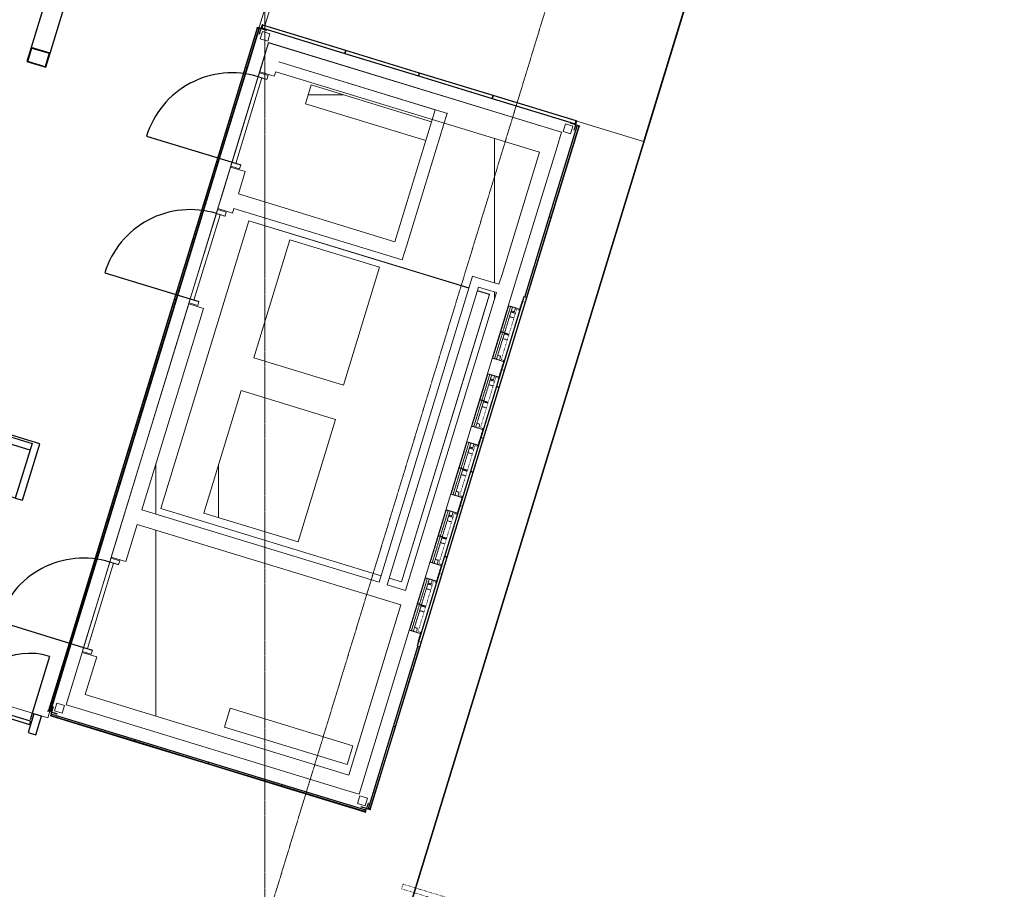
# Model space of a CAD drawing. Header units: millimetres. Extents: x 869791 to 957834, y 561000 to 598978.
# Tile 7 of 38: x 903155 to 913136, y 577230 to 586048. Entities that reach past the tile are written whole.
import ezdxf
from ezdxf.xclip import XClip

# ---------------------------------------------------------------- set-up
doc = ezdxf.new("R2010")
doc.units = ezdxf.units.MM
doc.header["$XCLIPFRAME"] = 2
for name, pattern in [('_T2 Aligning Line', [6.35, 3.175, -3.175]), ('_T2 Dash', [6.35, 3.175, -3.175]), ('_T2 Grid Line', [22.225, 12.7, -3.175, 3.175, -3.175]), ('_T2 Overhead', [6.6, 4, -1, 0.6, -1]), ('Dot Signage', [2, 0, -1, 0, -1])]:
    doc.linetypes.add(name, pattern=pattern)
doc.layers.add('$AUDIT_BAD_LAYER1', color=7, linetype='Continuous')
for name, color, linetype, lineweight in [('0-1', 7, 'Continuous', 5), ('A2-D', 7, 'Continuous', 5), ('A2-DOR-1', 7, '_T2 Overhead', 5), ('A2-DOR-2', 7, '_T2 Aligning Line', 5), ('A222-1', 7, 'Continuous', 9), ('A222-3', 7, '_T2 Overhead', 5), ('A23', 7, 'Continuous', 5), ('A24', 7, 'Continuous', 5), ('A24-2', 7, 'Continuous', 9), ('A254', 7, 'Continuous', 5), ('A272-1', 7, '_T2 Overhead', 5), ('A822-1', 7, '_T2 Grid Line', 5), ('A852-TYNN', 7, 'Continuous', 5), ('A856-1', 7, '_T2 Overhead', 5), ('A856-3', 7, '_T2 Dash', 5)]:
    doc.layers.add(name, color=color, linetype=linetype, lineweight=lineweight)
doc.layers.add('A272-2', color=7, linetype='Continuous', lineweight=5, true_color=0xc0c0c0)
doc.layers.add('A856-2', color=7, linetype='Dot Signage', lineweight=5, true_color=0x232323)

# ---------------------------------------------------------------- blocks, each defined once
blk = doc.blocks.new('System Panel - A245 - KL-S01 - Veggkledning metallplate sokkel - IMK - 20mm-51149973-19447-aa-tof-20-3000')
at = {"layer": '$AUDIT_BAD_LAYER1'}
for p, q in [((-483.9, 0), (-483.9, -17)), ((483.9, 0), (483.9, -17)), ((483.9, -17), (-483.9, -17))]:
    blk.add_line(p, q, dxfattribs=at)
blk = doc.blocks.new('System Panel - A245 - KL-S01 - Veggkledning metallplate sokkel - IMK - 20mm-51168407-19447-aa-tof-20-3000')
at = {"layer": '$AUDIT_BAD_LAYER1'}
for p, q in [((-781.6, 0), (-781.6, -17)), ((-1.6, 0), (-1.6, -17)), ((778.4, 0), (778.4, -17)), ((1663, 0), (1663, -17)), ((-1663, 0), (-1663, -17)), ((-781.6, -17), (-1663, -17)), ((-1.6, -17), (-781.6, -17)), ((778.4, -17), (-1.6, -17)), ((1663, -17), (778.4, -17))]:
    blk.add_line(p, q, dxfattribs=at)
blk = doc.blocks.new('System Panel - A245 - KL-S01 - Veggkledning metallplate sokkel - IMK - 20mm-51150409-19447-aa-tof-20-3000')
at = {"layer": '$AUDIT_BAD_LAYER1'}
for p, q in [((-332.4, 0), (-332.4, -17)), ((332.4, 0), (332.4, -17)), ((332.4, -17), (-332.4, -17))]:
    blk.add_line(p, q, dxfattribs=at)
blk = doc.blocks.new('A20 - Slagdør - Enkel - A243 - DI_SSO - 0990 x 2240 mm-61930317-19447-aa-tof-20-3000')
at = {"layer": '$AUDIT_BAD_LAYER1'}
for p, q in [((367.7, -77.5), (367.7, 14.5)), ((367.7, -983.5), (367.7, -77.5))]:
    blk.add_line(p, q, dxfattribs=at)
blk.add_arc((367.7, -77.5), 906, 180, 270, dxfattribs=at)
at = {"layer": 'A2-D'}
for p, q in [((-538.3, 14.5), (-580.3, 14.5)), ((-580.3, 14.5), (-580.3, -77.5)), ((409.7, 14.5), (367.7, 14.5)), ((409.7, -77.5), (409.7, 14.5)), ((-580.3, -77.5), (-538.3, -77.5)), ((-538.3, -37.5), (367.7, -37.5)), ((-538.3, -77.5), (-538.3, -37.5)), ((367.7, -77.5), (-538.3, -77.5)), ((367.7, -37.5), (367.7, -77.5)), ((367.7, -77.5), (409.7, -77.5))]:
    blk.add_line(p, q, dxfattribs=at)
at = {"layer": 'A2-DOR-2'}
blk.add_line((-538.3, -77.5), (-538.3, 14.5), dxfattribs=at)
blk = doc.blocks.new('System Panel - A245 - KL-S01 - Veggkledning metallplate sokkel - IMK - 20mm-41973570-19447-aa-tof-20-3000')
at = {"layer": '$AUDIT_BAD_LAYER1'}
for p, q in [((-505, 0), (-505, -17)), ((505, -17), (-505, -17)), ((505, 0), (505, -17))]:
    blk.add_line(p, q, dxfattribs=at)
blk = doc.blocks.new('System Panel - A245 - KL-S01 - Veggkledning metallplate sokkel - IMK - 20mm-51336157-19447-aa-tof-20-3000')
at = {"layer": '$AUDIT_BAD_LAYER1'}
for p, q in [((-1342.5, 0), (-1342.5, -17)), ((-450, -17), (-1342.5, -17)), ((-450, 0), (-450, -17)), ((450, -17), (-450, -17)), ((450, 0), (450, -17)), ((1342.5, -17), (450, -17)), ((1342.5, 0), (1342.5, -17))]:
    blk.add_line(p, q, dxfattribs=at)
blk = doc.blocks.new('System Panel - A245 - KL-S01 - Veggkledning metallplate sokkel - IMK - 20mm-41984274-19447-aa-tof-20-3000')
at = {"layer": '$AUDIT_BAD_LAYER1'}
for p, q in [((-220, 0), (-220, -17)), ((220, 0), (220, -17)), ((220, -17), (-220, -17))]:
    blk.add_line(p, q, dxfattribs=at)
blk = doc.blocks.new('System Panel - A245 - KL-S01 - Veggkledning metallplate sokkel - IMK - 20mm-51150410-19447-aa-tof-20-3000')
at = {"layer": '$AUDIT_BAD_LAYER1'}
for p, q in [((208.9, 0), (208.9, -17)), ((-208.9, 0), (-208.9, -17)), ((208.9, -17), (-208.9, -17))]:
    blk.add_line(p, q, dxfattribs=at)
blk = doc.blocks.new('A275 - Gate-Portal Monitor Dobbel 3000x6000mm nivå F - Gulvskilt Dobbel 3000x6000mm-V58-19447-aa-tof-20-3000')
at = {"layer": '$AUDIT_BAD_LAYER1'}
for p, q in [((80, 100), (0, 100)), ((0, 100), (0, -100)), ((80, -100), (80, 100)), ((5920, 100), (5920, -100)), ((6000, 100), (5920, 100)), ((6000, -100), (6000, 100)), ((0, -100), (80, -100)), ((5920, -100), (6000, -100))]:
    blk.add_line(p, q, dxfattribs=at)
blk = doc.blocks.new('A275 - Lysskilt Gate-Pendel-Tak - A275 - LS-PTG 675x450mm-50888738-19447-aa-tof-20-3000')
at = {"layer": 'A856-2'}
for p, q in [((-337.5, -25), (-337.5, 25)), ((-337.5, 25), (337.5, 25)), ((337.5, 25), (337.5, -25)), ((337.5, -25), (-337.5, -25))]:
    blk.add_line(p, q, dxfattribs=at)
blk = doc.blocks.new('A275 - Monitor Vegg-55__ - A275 - MO-V 55_-53875450-19447-aa-tof-20-3000')
at = {"layer": '$AUDIT_BAD_LAYER1'}
blk.add_line((0, -87), (0, 0), dxfattribs=at)
at = {"layer": 'A856-2'}
for p, q in [((-264.9, -87), (264.9, -87)), ((-264.9, -114), (-264.9, -87)), ((264.9, -87), (264.9, -114)), ((-360.5, -114), (-264.9, -114)), ((-360.5, -150), (-360.5, -114)), ((-360.5, -150), (360.5, -150)), ((264.9, -114), (360.5, -114)), ((360.5, -114), (360.5, -150))]:
    blk.add_line(p, q, dxfattribs=at)
at = {"layer": 'A856-3'}
for p, q in [((-277.5, 0), (-277.5, -114)), ((-277.5, 0), (277.5, 0)), ((277.5, 0), (277.5, -114)), ((-277.5, -20), (277.5, -20)), ((-277.5, -40), (277.5, -40)), ((-277.5, -72), (-235.5, -72)), ((-235.5, -72), (-235.5, -40)), ((-57.5, -40), (-57.5, -87)), ((-7.5, -87), (-7.5, -40)), ((175, -40), (175, -87)), ((225, -87), (225, -40)), ((235.5, -40), (235.5, -72)), ((235.5, -72), (277.5, -72))]:
    blk.add_line(p, q, dxfattribs=at)
blk = doc.blocks.new('System Panel - A245 - KL-M02 - Veggkledning aluminium laserskåret mønster-51150411-19447-aa-tof-20-3000')
at = {"layer": '$AUDIT_BAD_LAYER1'}
for p, q in [((332.4, 3), (-332.4, 3)), ((-332.4, 3), (-332.4, 0)), ((-332.4, 0), (332.4, 0)), ((332.4, 0), (332.4, 3))]:
    blk.add_line(p, q, dxfattribs=at)
blk = doc.blocks.new('System Panel - A245 - KL-M02 - Veggkledning aluminium laserskåret mønster-51149480-19447-aa-tof-20-3000')
at = {"layer": '$AUDIT_BAD_LAYER1'}
for p, q in [((505, 3), (-505, 3)), ((-505, 3), (-505, 0)), ((-505, 0), (505, 0)), ((505, 0), (505, 3))]:
    blk.add_line(p, q, dxfattribs=at)
blk = doc.blocks.new('System Panel - A245 - KL-M02 - Veggkledning aluminium laserskåret mønster-51336155-19447-aa-tof-20-3000')
at = {"layer": '$AUDIT_BAD_LAYER1'}
for p, q in [((446.25, 3), (-446.25, 3)), ((-446.25, 3), (-446.25, 0)), ((-446.25, 0), (446.25, 0)), ((446.25, 0), (446.25, 3))]:
    blk.add_line(p, q, dxfattribs=at)
blk = doc.blocks.new('System Panel - A245 - KL-M02 - Veggkledning aluminium laserskåret mønster-51149486-19447-aa-tof-20-3000')
at = {"layer": '$AUDIT_BAD_LAYER1'}
for p, q in [((220, 3), (-220, 3)), ((-220, 3), (-220, 0)), ((-220, 0), (220, 0)), ((220, 0), (220, 3))]:
    blk.add_line(p, q, dxfattribs=at)
blk = doc.blocks.new('System Panel - A245 - KL-M02 - Veggkledning aluminium laserskåret mønster-51150412-19447-aa-tof-20-3000')
at = {"layer": '$AUDIT_BAD_LAYER1'}
for p, q in [((208.9, 3), (-208.9, 3)), ((-208.9, 3), (-208.9, 0)), ((-208.9, 0), (208.9, 0)), ((208.9, 0), (208.9, 3))]:
    blk.add_line(p, q, dxfattribs=at)
blk = doc.blocks.new('System Panel - A245 - KL-M02 - Veggkledning aluminium laserskåret mønster-51149974-19447-aa-tof-20-3000')
at = {"layer": '$AUDIT_BAD_LAYER1'}
for p, q in [((483.9, 3), (-483.9, 3)), ((-483.9, 3), (-483.9, 0)), ((-483.9, 0), (483.9, 0)), ((483.9, 0), (483.9, 3))]:
    blk.add_line(p, q, dxfattribs=at)
blk = doc.blocks.new('System Panel - A245 - KL-M07 - Veggkledning ventilasjonsrist tekniske sjakter-43620940-19447-aa-tof-20-3000')
at = {"layer": '$AUDIT_BAD_LAYER1'}
for p, q in [((450, 3), (-450, 3)), ((-450, 3), (-450, -27)), ((450, -27), (450, 3)), ((-450, -27), (450, -27))]:
    blk.add_line(p, q, dxfattribs=at)
blk = doc.blocks.new('System Panel - A245 - KL-M07 - Veggkledning ventilasjonsrist tekniske sjakter-60268630-19447-aa-tof-20-3000')
at = {"layer": '$AUDIT_BAD_LAYER1'}
for p, q in [((476.3, 3), (-476.3, 3)), ((-476.3, 3), (-476.3, -27)), ((476.3, -27), (476.3, 3)), ((-476.3, -27), (476.3, -27))]:
    blk.add_line(p, q, dxfattribs=at)
blk = doc.blocks.new('System Panel - A245 - KL-S01 - Veggkledning metallplate sokkel - IMK - 20mm-60268631-19447-aa-tof-20-3000')
at = {"layer": '$AUDIT_BAD_LAYER1'}
for p, q in [((423.7, -17), (-423.7, -17)), ((423.7, 0), (423.7, -17))]:
    blk.add_line(p, q, dxfattribs=at)
blk = doc.blocks.new('System Panel - A245 - KL-M02 - Veggkledning aluminium laserskåret mønster-60266276-19447-aa-tof-20-3000')
at = {"layer": '$AUDIT_BAD_LAYER1'}
for p, q in [((423.75, 3), (-423.75, 3)), ((-423.75, 3), (-423.75, 0)), ((423.75, 0), (423.75, 3)), ((-423.75, 0), (423.75, 0))]:
    blk.add_line(p, q, dxfattribs=at)
blk = doc.blocks.new('System Panel - A245 - KL-S01 - Veggkledning metallplate sokkel - IMK - 20mm-51149975-19447-aa-tof-20-3000')
at = {"layer": '$AUDIT_BAD_LAYER1'}
for p, q in [((-434.9, 0), (-434.9, -17)), ((434.9, -17), (-434.9, -17)), ((434.9, 0), (434.9, -17))]:
    blk.add_line(p, q, dxfattribs=at)
blk = doc.blocks.new('System Panel - A245 - KL-M02 - Veggkledning aluminium laserskåret mønster-51149976-19447-aa-tof-20-3000')
at = {"layer": '$AUDIT_BAD_LAYER1'}
for p, q in [((434.9, 3), (-434.9, 3)), ((-434.9, 3), (-434.9, 0)), ((434.9, 0), (434.9, 3)), ((-434.9, 0), (434.9, 0))]:
    blk.add_line(p, q, dxfattribs=at)
blk = doc.blocks.new('System Panel - A245 - KL-M07 - Veggkledning ventilasjonsrist tekniske sjakter-60268638-19447-aa-tof-20-3000')
at = {"layer": '$AUDIT_BAD_LAYER1'}
for p, q in [((476.3, 3), (-476.3, 3)), ((-476.3, 3), (-476.3, -27)), ((476.3, -27), (476.3, 3)), ((-476.3, -27), (476.3, -27))]:
    blk.add_line(p, q, dxfattribs=at)
blk = doc.blocks.new('System Panel - A245 - KL-S01 - Veggkledning metallplate sokkel - IMK - 20mm-60268639-19447-aa-tof-20-3000')
at = {"layer": '$AUDIT_BAD_LAYER1'}
for p in [(-423.7, 0), (423.7, -17)]:
    blk.add_line(p, (-423.7, -17), dxfattribs=at)
blk = doc.blocks.new('System Panel - A245 - KL-M02 - Veggkledning aluminium laserskåret mønster-60268636-19447-aa-tof-20-3000')
at = {"layer": '$AUDIT_BAD_LAYER1'}
for p, q in [((423.7, 3), (-423.7, 3)), ((-423.7, 3), (-423.7, 0)), ((-423.7, 0), (423.7, 0)), ((423.7, 0), (423.7, 3))]:
    blk.add_line(p, q, dxfattribs=at)
blk = doc.blocks.new('System Panel - A245 - KL-M07 - Veggkledning ventilasjonsrist tekniske sjakter-51168330-19447-aa-tof-20-3000')
at = {"layer": '$AUDIT_BAD_LAYER1'}
for p, q in [((440.7, 27), (-440.7, 27)), ((-440.7, 27), (-440.7, -3)), ((440.7, -3), (440.7, 27)), ((-440.7, -3), (440.7, -3))]:
    blk.add_line(p, q, dxfattribs=at)
blk = doc.blocks.new('System Panel - A245 - KL-M07 - Veggkledning ventilasjonsrist tekniske sjakter-43701763-19447-aa-tof-20-3000')
at = {"layer": '$AUDIT_BAD_LAYER1'}
for p, q in [((390, 27), (-390, 27)), ((-390, 27), (-390, -3)), ((390, -3), (390, 27)), ((-390, -3), (390, -3))]:
    blk.add_line(p, q, dxfattribs=at)
blk = doc.blocks.new('System Panel - A245 - KL-M07 - Veggkledning ventilasjonsrist tekniske sjakter-51168332-19447-aa-tof-20-3000')
at = {"layer": '$AUDIT_BAD_LAYER1'}
for p, q in [((440.8, 27), (-440.8, 27)), ((-440.8, 27), (-440.8, -3)), ((440.8, -3), (440.8, 27)), ((-440.8, -3), (440.8, -3))]:
    blk.add_line(p, q, dxfattribs=at)
blk = doc.blocks.new('System Panel - A245 - KL-M02 - Veggkledning aluminium laserskåret mønster-51168399-19447-aa-tof-20-3000')
at = {"layer": '$AUDIT_BAD_LAYER1'}
for p, q in [((440.7, 3), (-440.7, 3)), ((-440.7, 3), (-440.7, 0)), ((440.7, 0), (440.7, 3)), ((-440.7, 0), (440.7, 0))]:
    blk.add_line(p, q, dxfattribs=at)
blk = doc.blocks.new('System Panel - A245 - KL-M02 - Veggkledning aluminium laserskåret mønster-51168400-19447-aa-tof-20-3000')
at = {"layer": '$AUDIT_BAD_LAYER1'}
for p, q in [((390, 3), (-390, 3)), ((-390, 3), (-390, 0)), ((-390, 0), (390, 0)), ((390, 0), (390, 3))]:
    blk.add_line(p, q, dxfattribs=at)
blk = doc.blocks.new('System Panel - A245 - KL-M02 - Veggkledning aluminium laserskåret mønster-51168408-19447-aa-tof-20-3000')
at = {"layer": '$AUDIT_BAD_LAYER1'}
for p, q in [((442.3, 3), (-442.3, 3)), ((-442.3, 3), (-442.3, 0)), ((-442.3, 0), (442.3, 0)), ((442.3, 0), (442.3, 3))]:
    blk.add_line(p, q, dxfattribs=at)
blk = doc.blocks.new('System Panel - A245 - KL-M02 - Veggkledning aluminium laserskåret mønster-51326644-19447-aa-tof-20-3000')
at = {"layer": '$AUDIT_BAD_LAYER1'}
for p, q in [((450, 3), (-450, 3)), ((-450, 3), (-450, 0)), ((-450, 0), (450, 0)), ((450, 0), (450, 3))]:
    blk.add_line(p, q, dxfattribs=at)
blk = doc.blocks.new('A279 -gateskranke-disk - L_2200-52800759-19447-aa-tof-20-3000')
at = {"layer": 'A272-2'}
blk.add_hatch(color=256, dxfattribs=at).paths.add_polyline_path([(3541, -789.2), (3516, -789.2), (3516, -964.2), (3541, -964.2), (3541, -809.5)])
at = {"layer": '$AUDIT_BAD_LAYER1'}
for p, q in [((3616, 1685.8), (1416, 1685.8)), ((1416, 1685.8), (1416, 1085.8)), ((1491, 1085.8), (1491, 1665.9)), ((1491, 1665.9), (3541, 1665.9)), ((3541, 1665.9), (3541, 1085.8)), ((3616, 1085.8), (3616, 1685.8)), ((3541, 1595.8), (1491, 1595.8)), ((1416, 1085.8), (1491, 1085.8)), ((3541, 1085.8), (1491, 1085.8)), ((3541, 1085.8), (3616, 1085.8)), ((1416, -364.2), (1416, -1164.2)), ((3516, -364.2), (1416, -364.2)), ((3516, -964.2), (3516, -364.2)), ((3616, -664.2), (3541, -664.2)), ((3541, -664.2), (3541, -964.2)), ((3616, -1014.2), (3616, -664.2)), ((3541, -789.2), (3516, -789.2)), ((1941, -966.7), (1490.9, -966.7)), ((1490.9, -991.6), (1941, -991.6)), ((3541, -964.2), (2016, -964.2)), ((2016, -964.2), (2016, -1164.2)), ((3616, -1164.2), (3616, -1014.2)), ((1416, -1164.2), (2016, -1164.2)), ((2016, -1164.2), (3616, -1164.2))]:
    blk.add_line(p, q, dxfattribs=at)
at = {"layer": '$AUDIT_BAD_LAYER1', "flags": 128}
for points in [[(1490.9, -966.7), (1489.9, -966.7), (1488.9, -966.7), (1487.9, -966.7), (1486.9, -966.7), (1486, -966.7), (1485, -966.7), (1484, -966.7), (1483.1, -966.7), (1482.1, -966.7), (1481.2, -966.7), (1480.3, -966.7), (1479.4, -966.7), (1478.5, -966.7), (1477.7, -966.7), (1476.8, -966.7), (1476, -966.7), (1475.2, -966.7), (1474.4, -966.7), (1473.7, -966.7), (1473, -966.7), (1472.3, -966.7), (1471.7, -966.7), (1471, -966.7), (1470.5, -966.7), (1469.9, -966.7), (1469.4, -966.7), (1468.9, -966.7), (1468.4, -966.7), (1468, -966.7), (1467.6, -966.7), (1467.3, -966.7), (1467, -966.7), (1466.7, -966.7), (1466.5, -966.7), (1466.3, -966.7), (1466.1, -966.7), (1466, -966.7), (1466, -966.7), (1465.9, -966.7)], [(1466, -991.6), (1466, -991.6), (1466.1, -991.6), (1466.2, -991.6), (1466.4, -991.6), (1466.6, -991.6), (1466.9, -991.6), (1467.2, -991.6), (1467.5, -991.6), (1467.9, -991.6), (1468.3, -991.6), (1468.8, -991.6), (1469.2, -991.6), (1469.7, -991.6), (1470.3, -991.6), (1470.9, -991.6), (1471.5, -991.6), (1472.1, -991.6), (1472.8, -991.6), (1473.5, -991.6), (1474.2, -991.6), (1475, -991.6), (1475.8, -991.6), (1476.6, -991.6), (1477.4, -991.6), (1478.3, -991.6), (1479.1, -991.6), (1480, -991.6), (1480.9, -991.6), (1481.9, -991.6), (1482.8, -991.6), (1483.8, -991.6), (1484.7, -991.6), (1485.7, -991.6), (1486.7, -991.6), (1487.7, -991.6), (1488.7, -991.6), (1489.7, -991.6), (1490.7, -991.6), (1490.9, -991.6)], [(1966, -966.7), (1965.9, -966.7), (1965.8, -966.7), (1965.7, -966.7), (1965.5, -966.7), (1965.3, -966.7), (1965, -966.7), (1964.7, -966.7), (1964.4, -966.7), (1964, -966.7), (1963.6, -966.7), (1963.2, -966.7), (1962.7, -966.7), (1962.2, -966.7), (1961.6, -966.7), (1961, -966.7), (1960.4, -966.7), (1959.8, -966.7), (1959.1, -966.7), (1958.4, -966.7), (1957.7, -966.7), (1956.9, -966.7), (1956.1, -966.7), (1955.3, -966.7), (1954.5, -966.7), (1953.6, -966.7), (1952.8, -966.7), (1951.9, -966.7), (1951, -966.7), (1950, -966.7), (1949.1, -966.7), (1948.1, -966.7), (1947.2, -966.7), (1946.2, -966.7), (1945.2, -966.7), (1944.2, -966.7), (1943.2, -966.7), (1942.2, -966.7), (1941.2, -966.7), (1941, -966.7)], [(1941, -991.6), (1942, -991.6), (1943, -991.6), (1944, -991.6), (1945, -991.6), (1945.9, -991.6), (1946.9, -991.6), (1947.9, -991.6), (1948.8, -991.6), (1949.8, -991.6), (1950.7, -991.6), (1951.6, -991.6), (1952.5, -991.6), (1953.4, -991.6), (1954.3, -991.6), (1955.1, -991.6), (1955.9, -991.6), (1956.7, -991.6), (1957.5, -991.6), (1958.2, -991.6), (1958.9, -991.6), (1959.6, -991.6), (1960.2, -991.6), (1960.9, -991.6), (1961.5, -991.6), (1962, -991.6), (1962.5, -991.6), (1963, -991.6), (1963.5, -991.6), (1963.9, -991.6), (1964.3, -991.6), (1964.6, -991.6), (1964.9, -991.6), (1965.2, -991.6), (1965.4, -991.6), (1965.6, -991.6), (1965.8, -991.6), (1965.9, -991.6), (1965.9, -991.6), (1966, -991.6)]]:
    blk.add_lwpolyline(points, dxfattribs=at)
at = {"layer": '$AUDIT_BAD_LAYER1'}
for centre, start, end in [((1465.9, -979.2), 0, 180), ((1465.9, -979.2), 180, 0), ((1966, -979.2), 0, 180), ((1966, -979.2), 180, 0)]:
    blk.add_arc(centre, 12.5, start, end, dxfattribs=at)
blk = doc.blocks.new('A222 - Ekstrudert Aluminiumsprofil - Hjørneprofil - Hel - A222 - Ekstrudert Aluminiumsprofil-51149474-19447-aa-tof-20-3000')
at = {"layer": 'A222-1'}
for p, q in [((14, 19), (-40, 19)), ((-40, 19), (-40, 15)), ((-40, 15), (15, 15)), ((16, 60), (15, 60)), ((15, 60), (15, 20)), ((15, 15), (15, -40)), ((19, 20), (19, 57)), ((19, -40), (19, 14)), ((57, 19), (20, 19)), ((20, 15), (60, 15)), ((60, 15), (60, 16)), ((15, -40), (19, -40))]:
    blk.add_line(p, q, dxfattribs=at)
for centre, radius, start, end in [((14, 20), 0.983, 270, 0), ((16, 57), 2.95, 360, 90), ((20, 20), 0.999, 180, 270), ((20, 14), 1.03, 90, 180), ((57, 16), 2.99, 360, 90)]:
    blk.add_arc(centre, radius, start, end, dxfattribs=at)
blk = doc.blocks.new('B222 - HUP - B222 - HUP - 80 x 80 x 5 mm-61478638-19447-aa-tof-20-3000')
at = {"layer": 'A222-1'}
for p, q in [((40, 40), (-40, 40)), ((-40, 40), (-40, -40)), ((40, 40), (-40, 40)), ((-40, 40), (-40, -40)), ((40, -40), (40, 40)), ((40, -40), (40, 40)), ((-40, -40), (40, -40)), ((-40, -40), (40, -40))]:
    blk.add_line(p, q, dxfattribs=at)
blk = doc.blocks.new('B222 - HUP - B222 - HUP - 80 x 80 x 5 mm-61478491-19447-aa-tof-20-3000')
at = {"layer": 'A222-1'}
for p, q in [((-40, 40), (40, 40)), ((-40, -40), (-40, 40)), ((-40, -40), (-40, 40)), ((-40, 40), (40, 40)), ((40, 40), (40, -40)), ((40, 40), (40, -40)), ((40, -40), (-40, -40)), ((40, -40), (-40, -40))]:
    blk.add_line(p, q, dxfattribs=at)
blk = doc.blocks.new('A222 - Ekstrudert Aluminiumsprofil - Hjørneprofil - Hel - A222 - Ekstrudert Aluminiumsprofil-51149472-19447-aa-tof-20-3000')
at = {"layer": 'A222-1'}
for p, q in [((19, 40), (15, 40)), ((15, 40), (15, -15)), ((19, -14), (19, 40)), ((15, -15), (-40, -15)), ((-40, -15), (-40, -19)), ((-40, -19), (14, -19)), ((15, -20), (15, -60)), ((15, -60), (16, -60)), ((19, -57), (19, -20)), ((60, -15), (20, -15)), ((20, -19), (57, -19)), ((60, -16), (60, -15))]:
    blk.add_line(p, q, dxfattribs=at)
for centre, radius, start, end in [((14, -20), 0.983, 0, 90), ((16, -57), 2.95, 270, 0), ((20, -14), 1.03, 180, 270), ((20, -20), 0.999, 90, 180), ((57, -16), 2.99, 270, 0)]:
    blk.add_arc(centre, radius, start, end, dxfattribs=at)
blk = doc.blocks.new('B222 - HUP - B222 - HUP - 80 x 80 x 5 mm-61478639-19447-aa-tof-20-3000')
at = {"layer": 'A222-1'}
for p, q in [((-40, 40), (40, 40)), ((-40, -40), (-40, 40)), ((-40, -40), (-40, 40)), ((-40, 40), (40, 40)), ((40, 40), (40, -40)), ((40, 40), (40, -40)), ((40, -40), (-40, -40)), ((40, -40), (-40, -40))]:
    blk.add_line(p, q, dxfattribs=at)
blk = doc.blocks.new('A222 - Ekstrudert Aluminiumsprofil - Hjørneprofil - Hel - A222 - Ekstrudert Aluminiumsprofil-51133046-19447-aa-tof-20-3000')
at = {"layer": 'A222-1'}
for p, q in [((19, 40), (15, 40)), ((15, 40), (15, -15)), ((19, -14), (19, 40)), ((15, -15), (-40, -15)), ((-40, -15), (-40, -19)), ((-40, -19), (14, -19)), ((15, -20), (15, -60)), ((15, -60), (16, -60)), ((19, -57), (19, -20)), ((60, -15), (20, -15)), ((20, -19), (57, -19)), ((60, -16), (60, -15))]:
    blk.add_line(p, q, dxfattribs=at)
for centre, radius, start, end in [((14, -20), 0.983, 0, 90), ((16, -57), 2.95, 270, 0), ((20, -14), 1.03, 180, 270), ((20, -20), 0.999, 90, 180), ((57, -16), 2.99, 270, 0)]:
    blk.add_arc(centre, radius, start, end, dxfattribs=at)
blk = doc.blocks.new('A20 - Slagdør ved gateskranke_smal - A20 - Slagdør ved gateskranke - Smal-54385780-19447-aa-tof-20-3000')
at = {"layer": '$AUDIT_BAD_LAYER1'}
for p, q in [((4341, -357.1), (4341, -1029.2)), ((4351, -1041.7), (3633, -1041.7)), ((3633, -1041.7), (3633, -1042.3)), ((3633, -1076.7), (3633, -1041.7)), ((3633, -1076.1), (3633, -1076.7)), ((3633, -1076.7), (4351, -1076.7)), ((4351, -1041.7), (4351, -1076.7)), ((4351, -1042.3), (4351, -1041.7)), ((4351, -1076.7), (4351, -1076.1))]:
    blk.add_line(p, q, dxfattribs=at)
blk.add_arc((4341, -1057.1), 700, 90, 180, dxfattribs=at)
blk = doc.blocks.new('gmtio-a-200-1-0001_rvt-1-19447-aa-tof-20-3000')
at = {"layer": '$AUDIT_BAD_LAYER1'}
for p, q in [((573796.8, 592854.2), (571629.9, 585766.9)), ((571821.2, 585708.4), (573991.9, 592808.4)), ((571629.9, 585766.9), (571586.1, 585623.4)), ((571594.9, 585624.9), (571636.4, 585760.7)), ((571821.2, 585708.4), (571629.9, 585766.9)), ((571636.4, 585760.7), (571812.4, 585706.9)), ((571770.9, 585571.1), (571594.9, 585624.9)), ((571812.4, 585706.9), (571770.9, 585571.1)), ((571777.3, 585565), (571821.2, 585708.4)), ((571586.1, 585623.4), (571777.3, 585565))]:
    blk.add_line(p, q, dxfattribs=at)
at = {"layer": 'A23'}
blk.add_line((573530, 581540), (573530, 580998.4), dxfattribs=at)
at = {"layer": 'A24'}
blk.add_line((574793.6, 585287.5), (574439.6, 585287.5), dxfattribs=at)
at = {"layer": 'A24-2'}
for p, q in [((574036.4, 585814.1), (573991.1, 585665.9)), ((575896.4, 585245.5), (574036.4, 585814.1)), ((573991.1, 585665.9), (573946.1, 585518.9)), ((574139.3, 585620.6), (575726.8, 585135.2)), ((575851.1, 585097.2), (574139.3, 585620.6)), ((573946.1, 585518.9), (574094.4, 585473.6)), ((574094.4, 585473.6), (574108.6, 585520.2)), ((574108.6, 585520.2), (576781.5, 584703)), ((577005.7, 584906.3), (575896.4, 585245.5)), ((575726.8, 585135.2), (575317.6, 583796.9)), ((575437.1, 583760.4), (575846.3, 585098.7)), ((575846.3, 585098.7), (575851.1, 585097.2)), ((576960.4, 584758.1), (577005.7, 584906.3)), ((576551.1, 583419.3), (576960.4, 584758.1)), ((576781.5, 584703), (576402.9, 583464.6)), ((573650.8, 584553), (573581.8, 584327.1)), ((573799.1, 584507.7), (573650.8, 584553)), ((573730.1, 584282.2), (573799.1, 584507.7)), ((573581.8, 584327.1), (573522.2, 584132.2)), ((575317.6, 583796.9), (573730.1, 584282.2)), ((573522.2, 584132.2), (573670.4, 584086.9)), ((573670.4, 584086.9), (573684.8, 584134)), ((573684.8, 584134), (575391.8, 583612.1)), ((575391.8, 583612.1), (575437.1, 583760.4)), ((576105, 583446.4), (575156.3, 580343.2)), ((576188.7, 583420.8), (576105, 583446.4)), ((576402.9, 583464.6), (576372.3, 583364.6)), ((575239.9, 580317.6), (576163.1, 583337.1)), ((575526.5, 580067.9), (576551.1, 583419.3)), ((576163.1, 583337.1), (576346.7, 583281)), ((576372.3, 583364.6), (576188.7, 583420.8)), ((576346.7, 583281), (575423.6, 580261.4)), ((573226.9, 583166.4), (572556.4, 580973.3)), ((573375.1, 583121), (573226.9, 583166.4)), ((572750.7, 581078.6), (573375.1, 583121)), ((575156.3, 580343.2), (572750.7, 581078.6)), ((572556.4, 580973.3), (572441.9, 580598.7)), ((572590.1, 580553.4), (572704.6, 580928)), ((572704.6, 580928), (572705.4, 580930.4)), ((572705.4, 580930.4), (575378.2, 580113.2)), ((572441.9, 580598.7), (572590.1, 580553.4)), ((575423.6, 580261.4), (575239.9, 580317.6)), ((575378.2, 580113.2), (574850.5, 578387.1)), ((574953.4, 578193.5), (575526.5, 580067.9)), ((572146.6, 579632.8), (571984.1, 579101.3)), ((572294.8, 579587.5), (572146.6, 579632.8)), ((572177.6, 579204.3), (572294.8, 579587.5)), ((574850.5, 578387.1), (572177.6, 579204.3)), ((571984.1, 579101.3), (572132.3, 579056)), ((572132.3, 579056), (574805.2, 578238.9)), ((574805.2, 578238.9), (574953.4, 578193.5))]:
    blk.add_line(p, q, dxfattribs=at)
at = {"layer": 'A254'}
for p, q in [((586401.2, 612800), (568698.5, 554897.3)), ((570406.7, 560501), (586395.4, 612810.9)), ((570407, 560500), (586395.7, 612809.9)), ((571983.8, 579102.4), (574036.1, 585815.1)), ((574036.1, 585815.1), (577005.4, 584907.3)), ((573930.9, 585469.1), (573946.1, 585518.9)), ((574411.4, 585195.2), (574469.8, 585386.5)), ((574469.8, 585386.5), (575689.6, 585013.6)), ((575631.1, 584822.3), (574411.4, 585195.2)), ((576328.3, 584841.5), (576328.3, 583378.1)), ((576328.3, 583378.1), (576328.3, 584841.5)), ((573650.8, 584553), (573666, 584602.7)), ((573507, 584082.5), (573522.2, 584132.2)), ((572945.8, 581092.9), (573837.5, 584009.5)), ((573837, 584007.6), (572945.8, 581092.9)), ((576068.1, 583325.5), (573837, 584007.6)), ((573837.5, 584009.5), (576068.6, 583327.4)), ((573887.2, 582619.9), (574252.6, 583815.2)), ((574252.6, 583815.2), (575161.2, 583537.4)), ((575161.2, 583537.4), (574795.8, 582342.1)), ((576276.1, 583264), (575384.4, 580347.3)), ((575384.4, 580347.3), (576275.5, 583262.1)), ((576275.5, 583262.1), (576150.7, 583300.2)), ((576151.3, 583302.1), (576276.1, 583264)), ((576328.3, 583286.6), (576328.3, 583220.8)), ((576328.3, 583220.8), (576328.3, 583286.6)), ((573226.9, 583166.4), (573242.1, 583216.1)), ((574795.8, 582342.1), (573887.2, 582619.9)), ((573378.6, 581044.7), (573758.7, 582288)), ((573758.7, 582288), (574715, 581995.6)), ((574715, 581995.6), (574334.9, 580752.4)), ((572893.6, 581034.9), (572893.6, 581546.1)), ((572893.6, 581546.1), (572893.6, 581034.9)), ((575178.8, 580410.2), (572945.8, 581092.9)), ((572945.8, 581092.9), (575178.8, 580410.2)), ((574334.9, 580752.4), (573378.6, 581044.7)), ((572893.6, 578985.4), (572893.6, 580872.8)), ((572893.6, 580872.8), (572893.6, 578985.4)), ((572426.7, 580549), (572441.9, 580598.7)), ((575384.4, 580347.3), (575260.6, 580385.2)), ((575260.6, 580385.2), (575384.4, 580347.3)), ((572146.6, 579632.8), (572161.8, 579682.5)), ((573590.1, 578874.3), (573648.6, 579065.5)), ((573648.6, 579065.5), (574891.8, 578685.5)), ((574833.3, 578494.2), (573590.1, 578874.3)), ((574891.8, 578685.5), (574833.3, 578494.2))]:
    blk.add_line(p, q, dxfattribs=at)
at = {"layer": '$AUDIT_BAD_LAYER1'}
for name, p, rotation in [('System Panel - A245 - KL-M02 - Veggkledning aluminium laserskåret mønster-51150412-19447-aa-tof-20-3000', (573863.7, 585762.5), 72.99999999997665), ('System Panel - A245 - KL-S01 - Veggkledning metallplate sokkel - IMK - 20mm-51150410-19447-aa-tof-20-3000', (573863.7, 585762.5), 72.99999999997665), ('System Panel - A245 - KL-M07 - Veggkledning ventilasjonsrist tekniske sjakter-51168332-19447-aa-tof-20-3000', (574397.5, 585860.6), 163.0000000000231), ('System Panel - A245 - KL-M07 - Veggkledning ventilasjonsrist tekniske sjakter-43701763-19447-aa-tof-20-3000', (575192, 585617.7), 163.0000000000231), ('System Panel - A245 - KL-M02 - Veggkledning aluminium laserskåret mønster-51149480-19447-aa-tof-20-3000', (573655, 585079.8), 72.9999999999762), ('System Panel - A245 - KL-S01 - Veggkledning metallplate sokkel - IMK - 20mm-41973570-19447-aa-tof-20-3000', (573655, 585079.8), 72.9999999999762), ('System Panel - A245 - KL-M07 - Veggkledning ventilasjonsrist tekniske sjakter-43701763-19447-aa-tof-20-3000', (575937.9, 585389.6), 163.0000000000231), ('System Panel - A245 - KL-M07 - Veggkledning ventilasjonsrist tekniske sjakter-51168330-19447-aa-tof-20-3000', (576732.3, 585146.8), 163.0000000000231), ('System Panel - A245 - KL-S01 - Veggkledning metallplate sokkel - IMK - 20mm-51149973-19447-aa-tof-20-3000', (577039.6, 584504), 252.9999999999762), ('System Panel - A245 - KL-M02 - Veggkledning aluminium laserskåret mønster-51149974-19447-aa-tof-20-3000', (577039.6, 584504), 252.9999999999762), ('System Panel - A245 - KL-M02 - Veggkledning aluminium laserskåret mønster-51149486-19447-aa-tof-20-3000', (573443.1, 584386.5), 72.9999999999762), ('System Panel - A245 - KL-S01 - Veggkledning metallplate sokkel - IMK - 20mm-41984274-19447-aa-tof-20-3000', (573443.1, 584386.5), 72.9999999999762), ('System Panel - A245 - KL-M02 - Veggkledning aluminium laserskåret mønster-51149480-19447-aa-tof-20-3000', (573231.1, 583693.2), 72.9999999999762), ('System Panel - A245 - KL-S01 - Veggkledning metallplate sokkel - IMK - 20mm-41973570-19447-aa-tof-20-3000', (573231.1, 583693.2), 72.9999999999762), ('System Panel - A245 - KL-S01 - Veggkledning metallplate sokkel - IMK - 20mm-60268639-19447-aa-tof-20-3000', (576774.2, 583636), 252.9999999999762), ('System Panel - A245 - KL-M02 - Veggkledning aluminium laserskåret mønster-60268636-19447-aa-tof-20-3000', (576774.2, 583636), 252.9999999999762), ('System Panel - A245 - KL-M07 - Veggkledning ventilasjonsrist tekniske sjakter-60268638-19447-aa-tof-20-3000', (576511.1, 582775.3), 252.9999999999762), ('System Panel - A245 - KL-S01 - Veggkledning metallplate sokkel - IMK - 20mm-51336157-19447-aa-tof-20-3000', (572690.9, 581926.4), 72.9999999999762), ('System Panel - A245 - KL-M02 - Veggkledning aluminium laserskåret mønster-51336155-19447-aa-tof-20-3000', (572953, 582783.5), 72.99999999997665), ('System Panel - A245 - KL-M02 - Veggkledning aluminium laserskåret mønster-51326644-19447-aa-tof-20-3000', (572690.9, 581926.4), 72.99999999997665), ('System Panel - A245 - KL-M07 - Veggkledning ventilasjonsrist tekniske sjakter-43620940-19447-aa-tof-20-3000', (576240.3, 581889.5), 252.9999999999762), ('System Panel - A245 - KL-M02 - Veggkledning aluminium laserskåret mønster-51336155-19447-aa-tof-20-3000', (572428.9, 581069.3), 72.99999999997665), ('System Panel - A245 - KL-M07 - Veggkledning ventilasjonsrist tekniske sjakter-43620940-19447-aa-tof-20-3000', (575977.1, 581028.9), 252.9999999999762), ('System Panel - A245 - KL-M02 - Veggkledning aluminium laserskåret mønster-51149480-19447-aa-tof-20-3000', (572150.8, 580159.6), 72.9999999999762), ('System Panel - A245 - KL-S01 - Veggkledning metallplate sokkel - IMK - 20mm-41973570-19447-aa-tof-20-3000', (572150.8, 580159.6), 72.9999999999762), ('System Panel - A245 - KL-M07 - Veggkledning ventilasjonsrist tekniske sjakter-60268630-19447-aa-tof-20-3000', (575706.3, 580143.1), 252.9999999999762), ('System Panel - A245 - KL-M02 - Veggkledning aluminium laserskåret mønster-51150411-19447-aa-tof-20-3000', (571906, 579358.8), 72.99999999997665), ('System Panel - A245 - KL-S01 - Veggkledning metallplate sokkel - IMK - 20mm-51150409-19447-aa-tof-20-3000', (571906, 579358.8), 72.99999999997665), ('System Panel - A245 - KL-S01 - Veggkledning metallplate sokkel - IMK - 20mm-60268631-19447-aa-tof-20-3000', (575443.2, 579282.4), 252.9999999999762), ('System Panel - A245 - KL-M02 - Veggkledning aluminium laserskåret mønster-60266276-19447-aa-tof-20-3000', (575443.2, 579282.4), 252.9999999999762), ('System Panel - A245 - KL-M02 - Veggkledning aluminium laserskåret mønster-51168408-19447-aa-tof-20-3000', (572256, 578861.4), 162.9999999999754), ('System Panel - A245 - KL-S01 - Veggkledning metallplate sokkel - IMK - 20mm-51168407-19447-aa-tof-20-3000', (573423.4, 578504.5), 162.9999999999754), ('System Panel - A245 - KL-S01 - Veggkledning metallplate sokkel - IMK - 20mm-51149975-19447-aa-tof-20-3000', (575192.1, 578461.3), 252.9999999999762), ('System Panel - A245 - KL-M02 - Veggkledning aluminium laserskåret mønster-51149976-19447-aa-tof-20-3000', (575192.1, 578461.3), 252.9999999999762), ('System Panel - A245 - KL-M02 - Veggkledning aluminium laserskåret mønster-51168400-19447-aa-tof-20-3000', (573051.9, 578618), 162.9999999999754), ('System Panel - A245 - KL-M02 - Veggkledning aluminium laserskåret mønster-51168400-19447-aa-tof-20-3000', (573797.9, 578390), 162.9999999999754), ('System Panel - A245 - KL-M02 - Veggkledning aluminium laserskåret mønster-51168399-19447-aa-tof-20-3000', (574592.3, 578147.1), 162.9999999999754)]:
    blk.add_blockref(name, p, dxfattribs=dict(at, rotation=rotation))
at = {"layer": 'A2-DOR-1'}
for name, p, rotation in [('A20 - Slagdør - Enkel - A243 - DI_SSO - 0990 x 2240 mm-61930317-19447-aa-tof-20-3000', (573847.7, 584931.7), 253.0000000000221), ('A20 - Slagdør - Enkel - A243 - DI_SSO - 0990 x 2240 mm-61930317-19447-aa-tof-20-3000', (573423.7, 583545.1), 253.0000000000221), ('A20 - Slagdør - Enkel - A243 - DI_SSO - 0990 x 2240 mm-61930317-19447-aa-tof-20-3000', (572343.4, 580011.5), 253.0000000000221), ('A20 - Slagdør ved gateskranke_smal - A20 - Slagdør ved gateskranke - Smal-54385780-19447-aa-tof-20-3000', (567767.8, 581202.8), 342.9999999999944)]:
    blk.add_blockref(name, p, dxfattribs=dict(at, rotation=rotation))
at = {"layer": 'A222-3'}
for name, p, rotation in [('A222 - Ekstrudert Aluminiumsprofil - Hjørneprofil - Hel - A222 - Ekstrudert Aluminiumsprofil-51133046-19447-aa-tof-20-3000', (573971.3, 585936.5), 162.9999999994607), ('B222 - HUP - B222 - HUP - 80 x 80 x 5 mm-61478491-19447-aa-tof-20-3000', (574000.8, 585879.1), 163.0000000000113), ('A222 - Ekstrudert Aluminiumsprofil - Hjørneprofil - Hel - A222 - Ekstrudert Aluminiumsprofil-51149474-19447-aa-tof-20-3000', (577128.1, 584971.4), 343.0000000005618), ('B222 - HUP - B222 - HUP - 80 x 80 x 5 mm-61478638-19447-aa-tof-20-3000', (577071.9, 584941.5), 343.0000000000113), ('A222 - Ekstrudert Aluminiumsprofil - Hjørneprofil - Hel - A222 - Ekstrudert Aluminiumsprofil-51149474-19447-aa-tof-20-3000', (571858.8, 579037.2), 163.0000000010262), ('B222 - HUP - B222 - HUP - 80 x 80 x 5 mm-61478638-19447-aa-tof-20-3000', (571917.8, 579066.2), 163.0000000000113), ('B222 - HUP - B222 - HUP - 80 x 80 x 5 mm-61478639-19447-aa-tof-20-3000', (574988.6, 578127.4), 343.0000000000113), ('A222 - Ekstrudert Aluminiumsprofil - Hjørneprofil - Hel - A222 - Ekstrudert Aluminiumsprofil-51149472-19447-aa-tof-20-3000', (575018.4, 578071.2), 342.9999999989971)]:
    blk.add_blockref(name, p, dxfattribs=dict(at, rotation=rotation))
at = {"layer": 'A272-1', "rotation": 342.9999999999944}
blk.add_blockref('A279 -gateskranke-disk - L_2200-52800759-19447-aa-tof-20-3000', (567765.1, 581193.8), dxfattribs=at)
at = {"layer": 'A856-1'}
for name, p, rotation in [('A275 - Monitor Vegg-55__ - A275 - MO-V 55_-53875450-19447-aa-tof-20-3000', (576389.7, 582881.2), 73.00000000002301), ('A275 - Monitor Vegg-55__ - A275 - MO-V 55_-53875450-19447-aa-tof-20-3000', (576178.9, 582191.7), 73.000000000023), ('A275 - Monitor Vegg-55__ - A275 - MO-V 55_-53875450-19447-aa-tof-20-3000', (575968.2, 581502.2), 73.00000000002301), ('A275 - Monitor Vegg-55__ - A275 - MO-V 55_-53875450-19447-aa-tof-20-3000', (575757.4, 580812.7), 73.00000000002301), ('A275 - Gate-Portal Monitor Dobbel 3000x6000mm nivå F - Gulvskilt Dobbel 3000x6000mm-V58-19447-aa-tof-20-3000', (571705.6, 578891.4), 163.0000000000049), ('A275 - Monitor Vegg-55__ - A275 - MO-V 55_-53875450-19447-aa-tof-20-3000', (575546.5, 580123.2), 73.00000000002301), ('A275 - Lysskilt Gate-Pendel-Tak - A275 - LS-PTG 675x450mm-50888738-19447-aa-tof-20-3000', (575714.8, 577160.1), 163.0000000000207)]:
    blk.add_blockref(name, p, dxfattribs=dict(at, rotation=rotation))

msp = doc.modelspace()

# ---------------------------------------------------------------- linework, layer by layer
at = {"layer": 'A822-1'}
for p, q in [((900796.9, 561000), (911625, 596417)), ((905641.3, 561000), (905641.3, 596498.8))]:
    msp.add_line(p, q, dxfattribs=at)
at = {"layer": 'A852-TYNN'}
for points in [[(900095.7, 596498.8), (900039.9, 596221.4), (898083.5, 587361.6), (896255.2, 580807.7), (897626.8, 580388.4), (897727.1, 580714), (903417, 578974.5), (903440.3, 578967.4), (905649, 586191.9), (905604.1, 586205.7), (908751, 596498.8)], [(913051.4, 596498.8), (909479.3, 584814), (905641.3, 585985.2), (908844.2, 596498.8)]]:
    msp.add_lwpolyline(points, dxfattribs=at)

# ---------------------------------------------------------------- block references
at = {"layer": '0-1'}
ref = msp.add_blockref('gmtio-a-200-1-0001_rvt-1-19447-aa-tof-20-3000', (331641.3, 0), dxfattribs=at)
XClip(ref).set_block_clipping_path([(538149.9999999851, 560999.9999999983), (626192.6181362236, 596498.7507570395)])

doc.saveas('drawing.dxf')
